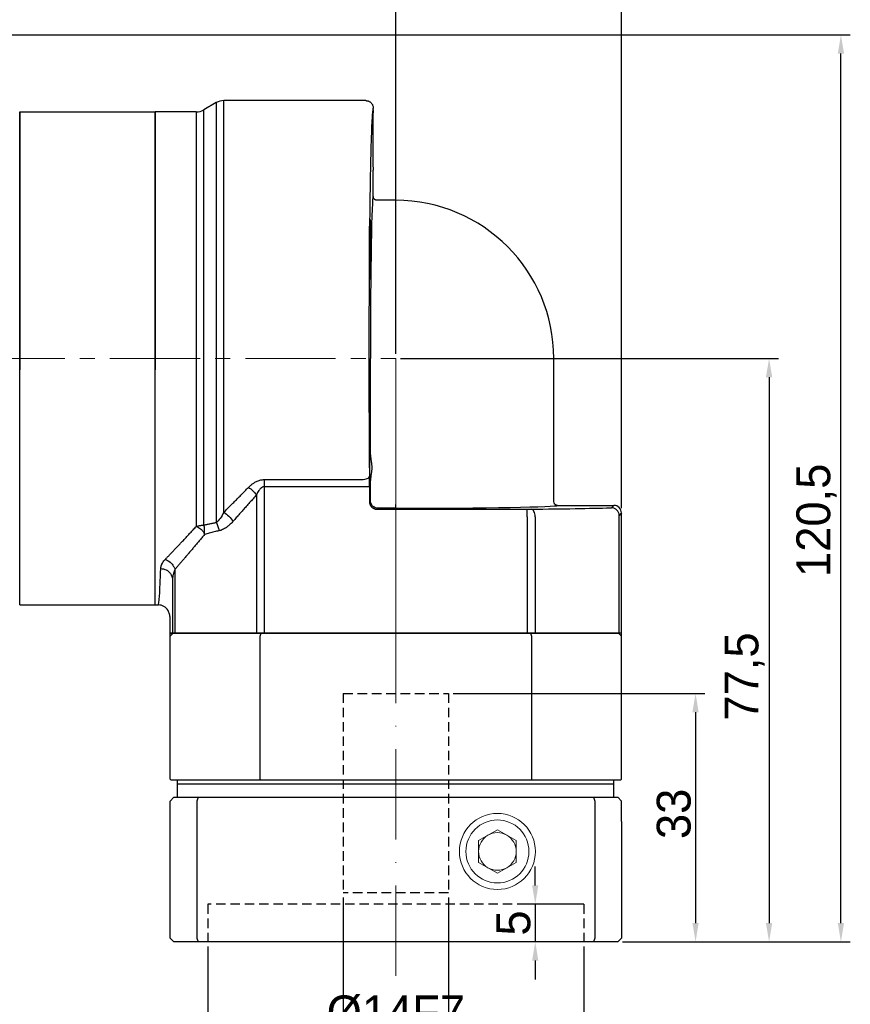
# Model space of a CAD drawing. Header units: millimetres. Extents: x 831 to 1300, y 1031 to 1361.
# Tile 10 of 12: x 1066 to 1176, y 1161 to 1292. Entities that reach past the tile are written whole.
import ezdxf

# ---------------------------------------------------------------- set-up
doc = ezdxf.new("R2010")
doc.units = ezdxf.units.MM
doc.header["$PDSIZE"] = -5
for name, pattern in [('ACAD_ISO10W100', [18, 12, -3, 0, -3]), ('DASHED2', [9.525, 6.35, -3.175]), ('点画线', [18, 12, -2, 2, -2])]:
    doc.linetypes.add(name, pattern=pattern)
doc.layers.get('0').update_dxf_attribs({"lineweight": 18})
doc.layers.get('Defpoints').update_dxf_attribs({"lineweight": 18})
doc.layers.add('4虚线层', color=6, linetype='DASHED2')
for name, color, linetype, lineweight in [('7中心线层', 7, '点画线', 18), ('中心线层', 7, 'ACAD_ISO10W100', 20), ('尺寸线', 7, 'Continuous', 18), ('尺寸线层', 3, 'Continuous', 18), ('标注线', 7, 'Continuous', 20), ('粗实线', 7, 'Continuous', 50)]:
    doc.layers.add(name, color=color, linetype=linetype, lineweight=lineweight)
doc.styles.add('工程字', font='txt')
doc.dimstyles.new('副本 ISO-25', dxfattribs={"dimtxt": 4.5, "dimasz": 2.5, "dimexe": 1.25, "dimexo": 0.625, "dimtad": 1, "dimtxsty": '工程字', "dimcen": 2.5, "dimdle": 5, "dimadec": 0, "dimazin": 0, "dimtfac": 1, "dimtmove": 0, "dimatfit": 3, "dimfxl": 1, "dimtolj": 1, "dimarcsym": 0})

# ---------------------------------------------------------------- blocks, each defined once
blk = doc.blocks.new('*D83')
at = {"layer": 'Defpoints', "color": 0}
for p in [(1049.52, 1290.1), (1174.68, 1290.1), (1145.02, 1169.6)]:
    blk.add_point(p, dxfattribs=at)
at = {"layer": '尺寸线层', "color": 0, "lineweight": -2}
for p, q in [((1050.14, 1290.1), (1175.93, 1290.1)), ((1174.68, 1172.1), (1174.68, 1287.6)), ((1145.64, 1169.6), (1175.93, 1169.6))]:
    blk.add_line(p, q, dxfattribs=at)
at = {"layer": '尺寸线层', "color": 0}
for points in [[(1175.1, 1287.6), (1174.26, 1287.6), (1174.68, 1290.1)], [(1174.26, 1172.1), (1175.1, 1172.1), (1174.68, 1169.6)]]:
    blk.add_solid(points, dxfattribs=at)
at = {"layer": '尺寸线层', "color": 0, "insert": (1171.43, 1225.6), "char_height": 4.5, "attachment_point": 5, "rotation": 90, "style": '工程字'}
blk.add_mtext('\\A1;120,5', dxfattribs=at)
blk = doc.blocks.new('*D84')
at = {"layer": 'Defpoints', "color": 0}
for p in [(1050.02, 1306.23), (1050.02, 1289.6), (1115.52, 1247.1)]:
    blk.add_point(p, dxfattribs=at)
at = {"layer": '尺寸线层', "color": 0, "lineweight": -2}
for p, q in [((1050.02, 1290.23), (1050.02, 1307.48)), ((1115.52, 1247.73), (1115.52, 1307.48)), ((1113.02, 1306.23), (1052.52, 1306.23))]:
    blk.add_line(p, q, dxfattribs=at)
at = {"layer": '尺寸线层', "color": 0}
for points in [[(1052.52, 1306.65), (1052.52, 1305.82), (1050.02, 1306.23)], [(1113.02, 1305.82), (1113.02, 1306.65), (1115.52, 1306.23)]]:
    blk.add_solid(points, dxfattribs=at)
at = {"layer": '尺寸线层', "color": 0, "insert": (1082.77, 1309.49), "char_height": 4.5, "attachment_point": 5, "style": '工程字'}
blk.add_mtext('\\A1;65,5', dxfattribs=at)
blk = doc.blocks.new('*D85')
at = {"layer": 'Defpoints', "color": 0}
for p in [(1026.52, 1314.62), (1026.52, 1266.6), (1145.52, 1226.58)]:
    blk.add_point(p, dxfattribs=at)
at = {"layer": '尺寸线层', "color": 0, "lineweight": -2}
for p, q in [((1026.52, 1267.23), (1026.52, 1315.87)), ((1143.02, 1314.62), (1029.02, 1314.62)), ((1145.52, 1227.2), (1145.52, 1315.87))]:
    blk.add_line(p, q, dxfattribs=at)
at = {"layer": '尺寸线层', "color": 0}
for points in [[(1029.02, 1315.03), (1029.02, 1314.2), (1026.52, 1314.62)], [(1143.02, 1314.2), (1143.02, 1315.03), (1145.52, 1314.62)]]:
    blk.add_solid(points, dxfattribs=at)
at = {"layer": '尺寸线层', "color": 0, "insert": (1086.02, 1317.49), "char_height": 4.5, "attachment_point": 5, "style": '工程字'}
blk.add_mtext('\\A1;119', dxfattribs=at)
blk = doc.blocks.new('*D86')
at = {"layer": 'Defpoints', "color": 0}
for p in [(1090.52, 1169.6), (1140.52, 1169.6), (1140.52, 1147.37)]:
    blk.add_point(p, dxfattribs=at)
at = {"layer": '尺寸线层', "color": 0, "lineweight": -2}
for p, q in [((1090.52, 1168.98), (1090.52, 1146.12)), ((1140.52, 1168.98), (1140.52, 1146.12)), ((1093.02, 1147.37), (1138.02, 1147.37))]:
    blk.add_line(p, q, dxfattribs=at)
at = {"layer": '尺寸线层', "color": 0}
for points in [[(1093.02, 1147.79), (1093.02, 1146.96), (1090.52, 1147.37)], [(1138.02, 1146.96), (1138.02, 1147.79), (1140.52, 1147.37)]]:
    blk.add_solid(points, dxfattribs=at)
at = {"layer": '尺寸线层', "color": 0, "insert": (1115.52, 1150.25), "char_height": 4.5, "attachment_point": 5, "style": '工程字'}
blk.add_mtext('\\A1;%%C50G7', dxfattribs=at)
blk = doc.blocks.new('*D95')
at = {"layer": 'Defpoints', "color": 0}
for p in [(1115.52, 1247.1), (1145.02, 1169.6), (1165.13, 1169.6)]:
    blk.add_point(p, dxfattribs=at)
at = {"layer": '尺寸线层', "color": 0, "lineweight": -2}
for p, q in [((1116.14, 1247.1), (1166.38, 1247.1)), ((1165.13, 1244.6), (1165.13, 1172.1)), ((1145.64, 1169.6), (1166.38, 1169.6))]:
    blk.add_line(p, q, dxfattribs=at)
at = {"layer": '尺寸线层', "color": 0}
for points in [[(1165.55, 1244.6), (1164.71, 1244.6), (1165.13, 1247.1)], [(1164.71, 1172.1), (1165.55, 1172.1), (1165.13, 1169.6)]]:
    blk.add_solid(points, dxfattribs=at)
at = {"layer": '尺寸线层', "color": 0, "insert": (1161.88, 1204.85), "char_height": 4.5, "attachment_point": 5, "rotation": 90, "style": '工程字'}
blk.add_mtext('\\A1;77,5', dxfattribs=at)
blk = doc.blocks.new('*D96')
at = {"layer": 'Defpoints', "color": 0}
for p in [(1090.52, 1169.6), (1140.52, 1169.6), (1140.52, 1147.37)]:
    blk.add_point(p, dxfattribs=at)
at = {"layer": '尺寸线层', "color": 0, "lineweight": -2}
for p, q in [((1090.52, 1168.98), (1090.52, 1146.12)), ((1140.52, 1168.98), (1140.52, 1146.12)), ((1093.02, 1147.37), (1138.02, 1147.37))]:
    blk.add_line(p, q, dxfattribs=at)
at = {"layer": '尺寸线层', "color": 0}
for points in [[(1093.02, 1147.79), (1093.02, 1146.96), (1090.52, 1147.37)], [(1138.02, 1146.96), (1138.02, 1147.79), (1140.52, 1147.37)]]:
    blk.add_solid(points, dxfattribs=at)
at = {"layer": '尺寸线层', "color": 0, "insert": (1115.52, 1150.25), "char_height": 4.5, "attachment_point": 5, "style": '工程字'}
blk.add_mtext('\\A1;%%C50G7', dxfattribs=at)
blk = doc.blocks.new('*D97')
at = {"layer": 'Defpoints', "color": 0}
for p in [(1108.52, 1176.1), (1122.52, 1176.1), (1122.52, 1157.27)]:
    blk.add_point(p, dxfattribs=at)
at = {"layer": '尺寸线层', "color": 0, "lineweight": -2}
for p, q in [((1108.52, 1175.48), (1108.52, 1156.02)), ((1122.52, 1175.48), (1122.52, 1156.02)), ((1111.02, 1157.27), (1120.02, 1157.27))]:
    blk.add_line(p, q, dxfattribs=at)
at = {"layer": '尺寸线层', "color": 0}
for points in [[(1111.02, 1157.68), (1111.02, 1156.85), (1108.52, 1157.27)], [(1120.02, 1156.85), (1120.02, 1157.68), (1122.52, 1157.27)]]:
    blk.add_solid(points, dxfattribs=at)
at = {"layer": '尺寸线层', "color": 0, "insert": (1115.52, 1160.14), "char_height": 4.5, "attachment_point": 5, "style": '工程字'}
blk.add_mtext('\\A1;%%C14F7', dxfattribs=at)
blk = doc.blocks.new('*D98')
at = {"layer": 'Defpoints', "color": 0}
for p in [(1122.52, 1202.6), (1145.02, 1169.6), (1155.36, 1169.6)]:
    blk.add_point(p, dxfattribs=at)
at = {"layer": '尺寸线层', "color": 0, "lineweight": -2}
for p, q in [((1123.14, 1202.6), (1156.61, 1202.6)), ((1155.36, 1200.1), (1155.36, 1172.1)), ((1145.64, 1169.6), (1156.61, 1169.6))]:
    blk.add_line(p, q, dxfattribs=at)
at = {"layer": '尺寸线层', "color": 0}
for points in [[(1155.77, 1200.1), (1154.94, 1200.1), (1155.36, 1202.6)], [(1154.94, 1172.1), (1155.77, 1172.1), (1155.36, 1169.6)]]:
    blk.add_solid(points, dxfattribs=at)
at = {"layer": '尺寸线层', "color": 0, "insert": (1152.48, 1186.6), "char_height": 4.5, "attachment_point": 5, "rotation": 90, "style": '工程字'}
blk.add_mtext('\\A1;33', dxfattribs=at)
blk = doc.blocks.new('*D99')
at = {"layer": 'Defpoints', "color": 0}
for p in [(1140.52, 1174.6), (1134.05, 1169.6), (1140.52, 1169.6)]:
    blk.add_point(p, dxfattribs=at)
at = {"layer": '尺寸线层', "color": 0, "lineweight": -2}
for p, q in [((1134.05, 1177.1), (1134.05, 1179.6)), ((1139.89, 1174.6), (1132.8, 1174.6)), ((1134.05, 1174.6), (1134.05, 1169.6)), ((1139.89, 1169.6), (1132.8, 1169.6)), ((1134.05, 1167.1), (1134.05, 1164.6))]:
    blk.add_line(p, q, dxfattribs=at)
at = {"layer": '尺寸线层', "color": 0}
for points in [[(1133.63, 1177.1), (1134.46, 1177.1), (1134.05, 1174.6)], [(1134.46, 1167.1), (1133.63, 1167.1), (1134.05, 1169.6)]]:
    blk.add_solid(points, dxfattribs=at)
at = {"layer": '尺寸线层', "color": 0, "insert": (1131.17, 1172.1), "char_height": 4.5, "attachment_point": 5, "rotation": 90, "style": '工程字'}
blk.add_mtext('\\A1;5', dxfattribs=at)
blk = doc.blocks.new('D64')
at = {"linetype": 'Continuous', "lineweight": 30}
for p, q in [((5.5, 62.01), (3.83, 61.04)), ((25.36, 62.28), (6.49, 62.28)), ((2.83, 60.78), (-2.64, 60.78)), ((-2.64, 28.03), (-2.64, 60.78)), ((26.36, 49.53), (26.36, 53.03)), ((29.36, 49.03), (26.86, 49.03)), ((-2.64, -4.72), (-2.64, 28.03)), ((50.36, 9), (50.36, 28.03)), ((50.86, 8.5), (58.36, 8.5)), ((59.36, -8.47), (59.36, 7.5)), ((-2.64, -4.72), (-2.2, -4.72)), ((-0.64, -8.47), (-0.64, -6.47)), ((-0.32, -8.47), (-0.64, -8.47)), ((0, -8.47), (-0.32, -8.47)), ((10.84, -8.47), (0, -8.47)), ((11.9, -8.47), (10.84, -8.47)), ((46.83, -8.47), (11.9, -8.47)), ((47.88, -8.47), (46.83, -8.47)), ((58.73, -8.47), (47.88, -8.47)), ((59.05, -8.47), (58.73, -8.47)), ((59.36, -8.47), (59.05, -8.47))]:
    blk.add_line(p, q, dxfattribs=at)
at = {"linetype": 'Continuous', "lineweight": 25}
for p, q in [((6.49, 7.58), (6.49, 62.28)), ((2.83, 60.78), (2.83, 5.7)), ((26.36, 61.03), (26.36, 61.28)), ((25.99, 15.22), (25.99, 28.03)), ((11.9, 11.93), (24.85, 11.93)), ((11.9, 11), (11.9, 11.93)), ((25.99, 9.12), (25.99, 11.83)), ((11.9, 11), (24.86, 11)), ((11.9, -8.47), (11.9, 11)), ((24.86, 11), (25.86, 11)), ((25.86, 11), (25.86, 8.99)), ((10.84, 9.91), (10.84, -8.47)), ((25.86, 8.99), (25.99, 9.12)), ((26.99, 8.12), (26.86, 7.99)), ((26.86, 7.99), (46.83, 7.99)), ((29.36, 8.12), (26.99, 8.12)), ((29.36, 8.12), (29.36, 8.62)), ((46.83, 6.99), (46.83, 7.99)), ((58.05, 8.18), (58.36, 8.5)), ((46.83, 6.99), (46.83, -8.47)), ((47.88, 6.99), (47.88, -8.47)), ((59.36, 7.5), (59.05, 7.18)), ((59.05, -1.12), (59.05, 7.18)), ((0, 0), (0, -8.47)), ((59.05, -8.47), (59.05, -1.12)), ((-0.32, -1.39), (-0.32, -8.47))]:
    blk.add_line(p, q, dxfattribs=at)
at = {"linetype": 'Continuous', "lineweight": 25, "flags": 128}
for points in [[(24.85, 11.93), (25.04, 11.94), (25.23, 11.97), (25.4, 12.01), (25.55, 12.07), (25.68, 12.14), (25.77, 12.22), (25.83, 12.31), (25.85, 12.4)], [(47.88, 6.99), (47.87, 7.19), (47.84, 7.37), (47.79, 7.54), (47.73, 7.7), (47.65, 7.82), (47.56, 7.91), (47.46, 7.97), (47.35, 7.99)]]:
    blk.add_lwpolyline(points, dxfattribs=at)
at = {"linetype": 'Continuous', "lineweight": 30}
for centre, radius, start, end in [((6.49, 60.29), 1.99, 90, 120), ((2.83, 62.76), 1.99, 270, 299.9873), ((29.36, 28.03), 21, 0, 90)]:
    blk.add_arc(centre, radius, start, end, dxfattribs=at)
at = {"linetype": 'Continuous', "lineweight": 25}
blk.add_arc((58.05, 7.18), 1, 0.0209, 89.9797, dxfattribs=at)
at = {"linetype": 'Continuous', "lineweight": 30}
for centre, major_axis, ratio, start_param, end_param in [((26.36, 57.03), (0, 4), 0.017455, 0, 3.141593), ((58.36, 7.5), (0.707, 0.707), 0.999695, 5.497939, 7.068431)]:
    blk.add_ellipse(centre, major_axis=major_axis, ratio=ratio, start_param=start_param, end_param=end_param, dxfattribs=at)
at = {"linetype": 'Continuous', "lineweight": 25}
for centre, major_axis, start_param, end_param in [((26.36, 28.03), (0, 21.5), 0.000406, 1.570796), ((25.93, 13.53), (0, 4), 5.149766, 10.558197), ((25.81, 11), (0, 2.99), 4.712389, 5.201566), ((29.36, 8.5), (21.5, 0), 4.712389, 6.282779), ((46.83, 8.01), (0.988, 0), 4.712389, 5.269966), ((29.36, 8.5), (34, 0), 5.269966, 5.707865), ((57.06, 8.18), (0.988, 0), 5.706902, 6.266003)]:
    blk.add_ellipse(centre, major_axis=major_axis, ratio=0.017455, start_param=start_param, end_param=end_param, dxfattribs=at)
blk.add_ellipse((25.93, 42.53), major_axis=(0, 4), ratio=0.017455, dxfattribs=at)
for points, knots in [([(5.5, 62.01), (5.5, 62.01), (5.5, 62.01), (5.5, 61.99), (5.5, 61.97), (5.5, 61.93), (5.5, 61.89), (5.5, 61.83), (5.5, 61.77), (5.5, 61.69), (5.5, 61.61), (5.5, 61.51), (5.5, 61.41), (5.5, 61.29), (5.5, 61.17), (5.5, 61.03), (5.5, 60.89), (5.5, 60.74), (5.5, 60.57), (5.5, 60.4), (5.5, 60.22), (5.5, 60.03), (5.5, 59.82), (5.5, 59.61), (5.5, 59.39), (5.5, 59.16), (5.5, 58.93), (5.5, 58.68), (5.5, 58.42), (5.5, 58.16), (5.5, 57.88), (5.5, 57.6), (5.5, 57.31), (5.5, 57.01), (5.5, 56.7), (5.5, 56.38), (5.5, 56.05), (5.5, 55.72), (5.5, 55.38), (5.5, 55.03), (5.5, 54.67), (5.5, 54.3), (5.5, 53.93), (5.5, 53.54), (5.5, 53.16), (5.5, 52.76), (5.5, 52.35), (5.5, 51.94), (5.5, 51.53), (5.5, 51.1), (5.5, 50.67), (5.5, 50.23), (5.5, 49.78), (5.5, 49.33), (5.5, 48.88), (5.5, 48.41), (5.5, 47.94), (5.5, 47.47), (5.5, 46.98), (5.5, 46.5), (5.5, 46), (5.5, 45.51), (5.5, 45), (5.5, 44.49), (5.5, 43.98), (5.5, 43.46), (5.5, 42.94), (5.5, 42.26), (5.5, 41.41), (5.5, 40.39), (5.5, 39.36), (5.5, 38.32), (5.5, 37.26), (5.5, 36.2), (5.5, 35.13), (5.5, 34.05), (5.5, 32.96), (5.5, 31.87), (5.5, 30.77), (5.5, 29.67), (5.5, 28.57), (5.5, 27.47), (5.5, 26.37), (5.5, 25.27), (5.5, 24.18), (5.5, 23.09), (5.5, 22), (5.5, 20.92), (5.5, 19.85), (5.5, 18.78), (5.5, 17.73), (5.5, 16.69), (5.5, 15.65), (5.5, 14.63), (5.5, 13.63), (5.5, 12.64), (5.5, 11.67), (5.5, 10.71), (5.5, 9.77), (5.5, 8.85), (5.5, 7.96), (5.5, 7.08), (5.5, 6.51), (5.5, 6.23)], [0, 0, 0, 0, 0.007576, 0.015152, 0.022728, 0.030304, 0.037879, 0.045455, 0.053031, 0.060607, 0.068183, 0.075759, 0.083335, 0.090911, 0.098486, 0.106062, 0.113638, 0.121214, 0.12879, 0.136366, 0.143942, 0.151518, 0.159093, 0.166669, 0.174245, 0.181821, 0.189397, 0.196973, 0.204549, 0.212125, 0.2197, 0.227276, 0.234852, 0.242428, 0.250004, 0.25758, 0.265156, 0.272732, 0.280307, 0.287883, 0.295459, 0.303035, 0.310611, 0.318187, 0.325763, 0.333339, 0.340914, 0.34849, 0.356066, 0.363642, 0.371218, 0.378794, 0.38637, 0.393946, 0.401521, 0.409097, 0.416673, 0.424249, 0.431825, 0.439401, 0.446977, 0.454553, 0.462128, 0.469704, 0.47728, 0.484856, 0.492432, 0.500008, 0.514293, 0.528579, 0.542864, 0.55715, 0.571435, 0.585721, 0.600006, 0.614292, 0.628577, 0.642863, 0.657148, 0.671434, 0.685719, 0.700005, 0.71429, 0.728576, 0.742861, 0.757147, 0.771432, 0.785718, 0.800003, 0.814289, 0.828574, 0.84286, 0.857145, 0.871431, 0.885716, 0.900002, 0.914287, 0.928573, 0.942858, 0.957144, 0.971429, 0.985715, 1, 1, 1, 1]), ([(3.83, 5.89), (3.83, 8.24), (3.83, 10.9), (3.83, 16.62), (3.83, 19.68), (3.83, 25.95), (3.83, 29.15), (3.83, 35.44), (3.83, 38.53), (3.83, 44.33), (3.83, 47.04), (3.83, 51.87), (3.83, 53.98), (3.83, 57.44), (3.83, 58.78), (3.83, 60.58), (3.83, 61.04), (3.83, 61.04)], [0, 0, 0, 0, 0.125, 0.125, 0.25, 0.25, 0.375, 0.375, 0.5, 0.5, 0.625, 0.625, 0.75, 0.75, 0.875, 0.875, 1, 1, 1, 1]), ([(26.36, 61.28), (26.36, 61.28), (26.35, 61.27), (26.35, 61.26), (26.34, 61.24), (26.33, 61.21), (26.32, 61.17), (26.31, 61.12), (26.3, 61.07), (26.28, 60.94), (26.25, 60.68), (26.22, 60.21), (26.18, 59.59), (26.13, 58.61), (26.08, 57.05), (26.01, 54.7), (25.96, 51.91), (25.91, 48.73), (25.87, 45.2), (25.83, 41.39), (25.81, 37.35), (25.79, 33.16), (25.78, 28.89), (25.78, 25.32), (25.79, 22.49), (25.8, 20.39), (25.81, 18.32), (25.82, 16.63), (25.83, 15.3), (25.84, 14.32), (25.84, 13.35), (25.85, 12.72), (25.85, 12.4)], [0, 0, 0, 0, 0.007823, 0.01564, 0.023454, 0.031265, 0.039077, 0.046892, 0.05471, 0.062535, 0.093793, 0.125059, 0.156317, 0.187583, 0.250074, 0.312564, 0.375052, 0.437539, 0.500025, 0.56251, 0.624994, 0.687477, 0.74996, 0.812443, 0.843697, 0.874959, 0.906213, 0.937475, 0.953113, 0.968735, 0.984359, 1, 1, 1, 1]), ([(25.99, 15.22), (25.99, 15.18), (25.99, 15.09), (26, 14.96), (26.02, 14.82), (26.04, 14.68), (26.06, 14.54), (26.1, 14.29), (26.15, 13.95), (26.18, 13.52), (26.15, 13.09), (26.09, 12.71), (26.04, 12.37), (26, 12.1), (25.99, 11.92), (25.99, 11.83)], [0, 0, 0, 0, 0.040755, 0.081897, 0.123461, 0.165483, 0.207997, 0.251035, 0.383966, 0.501369, 0.618401, 0.750462, 0.835256, 0.918346, 1, 1, 1, 1]), ([(9.79, 10.9), (9.84, 10.95), (9.93, 11.05), (10.09, 11.18), (10.24, 11.31), (10.39, 11.42), (10.55, 11.52), (10.73, 11.63), (10.94, 11.73), (11.18, 11.82), (11.42, 11.88), (11.66, 11.92), (11.82, 11.93), (11.9, 11.93)], [0, 0, 0, 0, 0.089644, 0.176213, 0.259904, 0.340931, 0.419533, 0.495971, 0.603505, 0.706475, 0.806024, 0.903416, 1, 1, 1, 1]), ([(6.49, 7.58), (6.64, 7.72), (6.92, 8.01), (7.36, 8.45), (7.82, 8.9), (8.29, 9.38), (8.78, 9.87), (9.28, 10.38), (9.62, 10.73), (9.79, 10.9)], [0, 0, 0, 0, 0.130778, 0.265579, 0.404405, 0.547258, 0.69414, 0.845054, 1, 1, 1, 1]), ([(9.79, 10.9), (9.98, 10.77), (10.17, 10.61), (10.54, 10.27), (10.7, 10.09), (10.84, 9.91)], [0, 0, 0, 0, 0.5, 0.5, 1, 1, 1, 1]), ([(11.9, 11), (11.88, 11), (11.83, 11), (11.77, 10.98), (11.7, 10.96), (11.63, 10.93), (11.57, 10.89), (11.5, 10.85), (11.43, 10.79), (11.37, 10.73), (11.27, 10.62), (11.14, 10.45), (10.98, 10.2), (10.89, 10.01), (10.84, 9.91)], [0, 0, 0, 0, 0.040766, 0.082342, 0.125323, 0.170248, 0.217591, 0.267757, 0.321087, 0.377865, 0.438325, 0.59803, 0.784876, 1, 1, 1, 1]), ([(10.84, 9.91), (10.69, 9.73), (10.39, 9.39), (9.93, 8.87), (9.48, 8.37), (9.04, 7.86), (8.6, 7.37), (8.16, 6.88), (7.87, 6.55), (7.72, 6.39)], [0, 0, 0, 0, 0.144654, 0.288698, 0.432138, 0.574981, 0.717234, 0.858905, 1, 1, 1, 1]), ([(25.86, 8.99), (25.86, 8.96), (25.86, 8.89), (25.88, 8.8), (25.9, 8.7), (25.93, 8.61), (25.97, 8.52), (26.02, 8.43), (26.08, 8.36), (26.15, 8.28), (26.22, 8.22), (26.3, 8.16), (26.39, 8.11), (26.47, 8.07), (26.57, 8.03), (26.66, 8.01), (26.76, 7.99), (26.82, 7.99), (26.86, 7.99)], [0, 0, 0, 0, 0.062521, 0.125033, 0.187539, 0.250038, 0.312533, 0.375024, 0.437512, 0.5, 0.562488, 0.624976, 0.687467, 0.749962, 0.812461, 0.874967, 0.937479, 1, 1, 1, 1]), ([(26.99, 8.12), (26.73, 8.12), (26.47, 8.23), (26.1, 8.6), (25.99, 8.86), (25.99, 9.12)], [0, 0, 0, 0, 0.5, 0.5, 1, 1, 1, 1]), ([(6.49, 7.58), (6.72, 7.44), (6.96, 7.26), (7.39, 6.84), (7.58, 6.61), (7.72, 6.39)], [0, 0, 0, 0, 0.5, 0.5, 1, 1, 1, 1]), ([(-1.29, 1.32), (-1.2, 1.42), (-1.01, 1.62), (-0.71, 1.93), (-0.4, 2.26), (-0.08, 2.59), (0.25, 2.94), (0.59, 3.3), (0.94, 3.67), (1.3, 4.05), (1.67, 4.45), (2.05, 4.85), (2.43, 5.27), (2.7, 5.56), (2.83, 5.7)], [0, 0, 0, 0, 0.075346, 0.152128, 0.230351, 0.31002, 0.391142, 0.473719, 0.557757, 0.64326, 0.730232, 0.818677, 0.908599, 1, 1, 1, 1]), ([(2.83, 5.7), (2.87, 5.72), (2.96, 5.74), (3.1, 5.78), (3.26, 5.82), (3.44, 5.85), (3.63, 5.88), (3.76, 5.88), (3.83, 5.89)], [0, 0, 0, 0, 0.114429, 0.249717, 0.405886, 0.582962, 0.780983, 1, 1, 1, 1]), ([(2.83, 5.7), (2.87, 5.69), (2.94, 5.66), (3.03, 5.61), (3.12, 5.56), (3.2, 5.52), (3.27, 5.47), (3.33, 5.43), (3.38, 5.39), (3.47, 5.32), (3.6, 5.21), (3.76, 5.05), (3.84, 4.94), (3.88, 4.88)], [0, 0, 0, 0, 0.087363, 0.168399, 0.242661, 0.30982, 0.36965, 0.42201, 0.466822, 0.504056, 0.673059, 0.83898, 1, 1, 1, 1]), ([(3.83, 5.89), (3.96, 5.92), (4.23, 5.98), (4.65, 6.07), (5.07, 6.15), (5.36, 6.2), (5.5, 6.23)], [0, 0, 0, 0, 0.251554, 0.502005, 0.751451, 1, 1, 1, 1]), ([(3.83, 5.89), (3.86, 5.74), (3.88, 5.58), (3.9, 5.24), (3.9, 5.06), (3.88, 4.88)], [0, 0, 0, 0, 0.5, 0.5, 1, 1, 1, 1]), ([(5.5, 6.23), (5.59, 6.07), (5.67, 5.89), (5.78, 5.51), (5.82, 5.31), (5.84, 5.12)], [0, 0, 0, 0, 0.5, 0.5, 1, 1, 1, 1]), ([(7.72, 6.39), (7.66, 6.33), (7.55, 6.2), (7.34, 5.99), (7.15, 5.82), (6.97, 5.68), (6.8, 5.55), (6.59, 5.41), (6.34, 5.28), (6.09, 5.18), (5.92, 5.14), (5.84, 5.12)], [0, 0, 0, 0, 0.107061, 0.210621, 0.356254, 0.427351, 0.502144, 0.633578, 0.759733, 0.881532, 1, 1, 1, 1]), ([(3.93, 4.63), (3.81, 4.49), (3.57, 4.2), (3.22, 3.78), (2.87, 3.36), (2.53, 2.96), (2.19, 2.56), (1.86, 2.17), (1.53, 1.79), (1.21, 1.41), (0.9, 1.05), (0.59, 0.69), (0.29, 0.34), (0.1, 0.11), (0, 0)], [0, 0, 0, 0, 0.086438, 0.172282, 0.25754, 0.342222, 0.426334, 0.509888, 0.592892, 0.675356, 0.757288, 0.8387, 0.9196, 1, 1, 1, 1]), ([(3.87, 4.86), (3.86, 4.85), (3.85, 4.83), (3.83, 4.82), (3.83, 4.81)], [0, 0, 0, 0, 0.481774, 1, 1, 1, 1]), ([(5.84, 5.12), (5.74, 5.1), (5.53, 5.06), (5.21, 4.99), (4.89, 4.91), (4.57, 4.82), (4.25, 4.73), (4.04, 4.67), (3.93, 4.63)], [0, 0, 0, 0, 0.157533, 0.31869, 0.483494, 0.651967, 0.824129, 1, 1, 1, 1]), ([(-1.89, 0.1), (-1.88, 0.13), (-1.88, 0.2), (-1.86, 0.3), (-1.84, 0.4), (-1.81, 0.5), (-1.77, 0.61), (-1.71, 0.74), (-1.62, 0.92), (-1.47, 1.12), (-1.35, 1.25), (-1.29, 1.32)], [0, 0, 0, 0, 0.083134, 0.166095, 0.249025, 0.332062, 0.415344, 0.499011, 0.66651, 0.833133, 1, 1, 1, 1]), ([(-1.29, 1.32), (-1.08, 1.25), (-0.85, 1.13), (-0.45, 0.8), (-0.28, 0.6), (-0.17, 0.39)], [0, 0, 0, 0, 0.5, 0.5, 1, 1, 1, 1]), ([(-2.2, -4.72), (-2.15, -4.72), (-2.09, -4.31), (-1.99, -2.68), (-1.94, -1.47), (-1.89, 0.1)], [0, 0, 0, 0, 0.5, 0.5, 1, 1, 1, 1]), ([(-1.89, 0.1), (-1.64, 0.1), (-1.38, 0.04), (-0.92, -0.18), (-0.73, -0.35), (-0.61, -0.53)], [0, 0, 0, 0, 0.5, 0.5, 1, 1, 1, 1]), ([(0, 0), (-0.02, -0.05), (-0.06, -0.14), (-0.12, -0.31), (-0.18, -0.49), (-0.25, -0.72), (-0.29, -0.97), (-0.32, -1.21), (-0.32, -1.34), (-0.32, -1.39)], [0, 0, 0, 0, 0.099781, 0.215979, 0.348602, 0.497652, 0.715043, 0.882495, 1, 1, 1, 1]), ([(-0.61, -0.53), (-0.51, -0.67), (-0.44, -0.81), (-0.35, -1.11), (-0.32, -1.25), (-0.32, -1.39)], [0, 0, 0, 0, 0.5, 0.5, 1, 1, 1, 1])]:
    blk.add_open_spline(points, degree=3, knots=knots, dxfattribs=at)
at = {"linetype": 'Continuous', "lineweight": 30}
for points, knots in [([(25.36, 62.28), (25.4, 62.27), (25.47, 62.27), (25.57, 62.26), (25.68, 62.23), (25.79, 62.18), (25.89, 62.13), (25.98, 62.06), (26.09, 61.97), (26.2, 61.84), (26.29, 61.67), (26.35, 61.48), (26.36, 61.34), (26.36, 61.28)], [0, 0, 0, 0, 0.065607, 0.133699, 0.204011, 0.276206, 0.349882, 0.42458, 0.499802, 0.61623, 0.740498, 0.8696, 1, 1, 1, 1]), ([(26.86, 49.03), (26.84, 49.03), (26.79, 49.03), (26.73, 49.04), (26.67, 49.06), (26.62, 49.09), (26.58, 49.11), (26.55, 49.13), (26.53, 49.15), (26.52, 49.16), (26.48, 49.2), (26.42, 49.28), (26.37, 49.4), (26.37, 49.48), (26.36, 49.53)], [0, 0, 0, 0, 0.093918, 0.181291, 0.260181, 0.329119, 0.387102, 0.43352, 0.46805, 0.490553, 0.500987, 0.673892, 0.841975, 1, 1, 1, 1]), ([(50.86, 8.5), (50.84, 8.5), (50.8, 8.5), (50.74, 8.51), (50.68, 8.53), (50.62, 8.56), (50.56, 8.6), (50.5, 8.65), (50.4, 8.77), (50.38, 8.9), (50.36, 9)], [0, 0, 0, 0, 0.077913, 0.1589, 0.242459, 0.327974, 0.414729, 0.501941, 0.643652, 1, 1, 1, 1]), ([(-0.91, -5.46), (-1.04, -5.24), (-1.23, -5.05), (-1.69, -4.79), (-1.95, -4.72), (-2.2, -4.72)], [0, 0, 0, 0, 0.5, 0.5, 1, 1, 1, 1]), ([(-0.64, -6.47), (-0.64, -6.31), (-0.66, -6.14), (-0.75, -5.79), (-0.82, -5.62), (-0.91, -5.46)], [0, 0, 0, 0, 0.5, 0.5, 1, 1, 1, 1])]:
    blk.add_open_spline(points, degree=3, knots=knots, dxfattribs=at)
at = {"linetype": 'Continuous', "lineweight": 25}
for points in [[(6.49, 7.58), (6.2, 6.99), (5.87, 6.48), (5.5, 6.23)], [(3.88, 4.88), (3.88, 4.88), (3.87, 4.87), (3.87, 4.86)], [(3.88, 4.88), (3.9, 4.8), (3.92, 4.72), (3.93, 4.63)], [(-0.17, 0.39), (-0.1, 0.26), (-0.04, 0.13), (0, 0)]]:
    blk.add_open_spline(points, degree=3, dxfattribs=at)

msp = doc.modelspace()

# ---------------------------------------------------------------- linework, layer by layer
for p, q in [((1083.5158, 1214.3543), (1083.5158, 1218.7907)), ((1129.0158, 1184.4911), (1126.5158, 1183.0477)), ((1131.5158, 1183.0477), (1129.0158, 1184.4911)), ((1126.5158, 1183.0477), (1126.5158, 1180.161)), ((1131.5158, 1180.161), (1131.5158, 1183.0477)), ((1126.5158, 1180.161), (1129.0158, 1178.7176)), ((1129.0158, 1178.7176), (1131.5158, 1180.161))]:
    msp.add_line(p, q)
at = {"extrusion": (0, 0, -1)}
for start, end in [(270, 90), (90, 270)]:
    msp.add_arc((-1129.0158, 1181.6043), 5.05, start, end, dxfattribs=at)
for radius, start, end in [(4.188, 90, 270), (4.188, 270, 90), (2.5, 90, 120), (2.5, 60, 90), (2.5, 120, 180), (2.5, 0, 60), (2.5, 180, 240), (2.5, 300, 0), (2.5, 240, 270), (2.5, 270, 300)]:
    msp.add_arc((1129.0158, 1181.6043), radius, start, end)
at = {"layer": '4虚线层', "color": 0, "lineweight": -2, "ltscale": 0.2}
for p, q in [((1108.5158, 1202.6043), (1108.5158, 1176.1043)), ((1108.5158, 1202.6043), (1122.5158, 1202.6043)), ((1122.5158, 1202.6043), (1122.5158, 1176.1043)), ((1122.5158, 1176.1043), (1108.5158, 1176.1043)), ((1140.5158, 1174.6043), (1090.5158, 1174.6043)), ((1090.5158, 1174.6043), (1090.5158, 1169.6043)), ((1140.5158, 1174.6043), (1140.5158, 1169.6043))]:
    msp.add_line(p, q, dxfattribs=at)
at = {"layer": '7中心线层'}
for p in [(1023.5158, 1247.1043), (1115.5158, 1210.6043)]:
    msp.add_line(p, (1115.5158, 1247.1043), dxfattribs=at)
at = {"layer": '中心线层', "color": 0}
msp.add_line((1115.5158, 1165.1043), (1115.5158, 1247.1043), dxfattribs=at)
at = {"layer": '标注线', "color": 0, "lineweight": -3}
for p, q in [((1085.8537, 1210.5423), (1085.5158, 1210.2043)), ((1097.4881, 1210.2043), (1097.5993, 1210.6043)), ((1097.4881, 1191.2043), (1097.4881, 1210.2043)), ((1133.4323, 1210.6043), (1133.5436, 1210.2043)), ((1133.5436, 1210.2043), (1133.5436, 1191.2043)), ((1145.1158, 1210.6043), (1145.5158, 1210.2043)), ((1089.248, 1188.8043), (1089.0583, 1188.3043)), ((1089.0583, 1188.3043), (1089.0583, 1170.1043)), ((1141.7837, 1188.8043), (1141.9733, 1188.3043)), ((1141.9733, 1188.3043), (1141.9733, 1170.1043)), ((1089.0583, 1170.1043), (1089.248, 1169.6043)), ((1141.9733, 1170.1043), (1141.7837, 1169.6043))]:
    msp.add_line(p, q, dxfattribs=at)
at = {"layer": '标注线', "color": 1, "lineweight": -3}
for p, q in [((1097.4881, 1191.2043), (1097.5158, 1191.1043)), ((1133.5436, 1191.2043), (1133.5158, 1191.1043))]:
    msp.add_line(p, q, dxfattribs=at)
at = {"layer": '粗实线', "linetype": 'Continuous', "lineweight": 30}
for p, q in [((1065.5158, 1279.8544), (1065.5158, 1245.6044)), ((1065.5158, 1279.8543), (1083.5158, 1279.8543)), ((1083.5158, 1279.8544), (1083.5158, 1245.6044)), ((1083.5158, 1279.8544), (1083.5158, 1245.6044)), ((1083.5158, 1218.7907), (1083.5158, 1279.8543)), ((1083.5158, 1214.3543), (1083.5158, 1279.8543)), ((1065.5158, 1214.3543), (1083.5158, 1214.3543)), ((1086.5158, 1188.8043), (1086.5158, 1191.1043)), ((1144.5158, 1188.8043), (1144.5158, 1191.1043)), ((1085.5158, 1170.1043), (1085.5158, 1188.3043)), ((1086.0158, 1188.8043), (1097.4881, 1188.8043)), ((1145.5158, 1185.6043), (1145.5158, 1188.3043)), ((1145.5158, 1185.6043), (1145.5158, 1170.1043)), ((1085.5158, 1170.1043), (1086.0158, 1169.6043)), ((1145.0158, 1169.6043), (1086.0158, 1169.6043)), ((1145.5158, 1170.1043), (1145.0158, 1169.6043))]:
    msp.add_line(p, q, dxfattribs=at)
at = {"layer": '粗实线', "color": 0, "lineweight": 30}
for p, q in [((1065.5158, 1214.3543), (1065.5158, 1279.8543)), ((1085.5158, 1210.6043), (1085.8188, 1210.6043)), ((1085.5158, 1191.2043), (1085.5158, 1210.6043)), ((1085.8188, 1210.6043), (1096.9931, 1210.6043)), ((1096.9931, 1210.6043), (1098.0516, 1210.6043)), ((1098.0516, 1210.6043), (1132.9801, 1210.6043)), ((1132.9801, 1210.6043), (1134.0385, 1210.6043)), ((1134.0385, 1210.6043), (1145.2128, 1210.6043)), ((1145.5158, 1210.6043), (1145.2128, 1210.6043)), ((1145.5158, 1191.2043), (1145.5158, 1210.6043)), ((1085.5158, 1191.2043), (1085.6158, 1191.1043)), ((1085.6158, 1191.1043), (1145.4158, 1191.1043)), ((1086.5158, 1190.6043), (1144.5158, 1190.6043)), ((1145.5158, 1191.2043), (1145.4158, 1191.1043)), ((1085.5158, 1188.3043), (1086.0158, 1188.8043)), ((1086.0158, 1188.8043), (1145.0158, 1188.8043)), ((1145.0158, 1188.8043), (1145.5158, 1188.3043)), ((1145.5158, 1188.1043), (1145.5158, 1188.3043))]:
    msp.add_line(p, q, dxfattribs=at)

# ---------------------------------------------------------------- block references
at = {"layer": '尺寸线', "color": 7}
msp.add_blockref('D64', (1086.1516, 1219.0786), dxfattribs=at)

# ---------------------------------------------------------------- dimensions: what is measured, and where the dimension line sits
at = {"layer": '尺寸线层'}
dim = msp.add_linear_dim(base=(1026.5158, 1314.617), p1=(1145.5158, 1226.5763), p2=(1026.5158, 1266.6043), dimstyle='副本 ISO-25', dxfattribs=at)
dim.commit()
dim.dimension.update_dxf_attribs({"geometry": '*D85', "text_midpoint": (1086.0158, 1317.492)})
dim = msp.add_linear_dim(base=(1050.0158, 1306.2332), p1=(1115.5158, 1247.1043), p2=(1050.0158, 1289.6043), dimstyle='副本 ISO-25', override={"dimtxsty": '工程字'}, dxfattribs=at)
dim.commit()
dim.dimension.update_dxf_attribs({"geometry": '*D84', "text_midpoint": (1082.7658, 1309.4853)})
for base, p1, p2, angle, picture, middle in [((1174.6796, 1290.1043), (1145.0158, 1169.6043), (1049.5158, 1290.1043), 90, '*D83', (1174.6796, 1225.6043)), ((1165.1316, 1169.6043), (1115.5158, 1247.1043), (1145.0158, 1169.6043), 90, '*D95', (1165.1316, 1204.8543)), ((1155.3551, 1169.6043), (1122.5158, 1202.6043), (1145.0158, 1169.6043), 270, '*D98', (1155.3551, 1186.6043))]:
    dim = msp.add_linear_dim(base=base, p1=p1, p2=p2, angle=angle, dimstyle='副本 ISO-25', override={"dimtxsty": '工程字'}, dxfattribs=at)
    dim.commit()
    dim.dimension.update_dxf_attribs({"geometry": picture, "text_midpoint": middle, "dimtype": 160})
dim = msp.add_linear_dim(base=(1134.048, 1169.6043), p1=(1140.5158, 1174.6043), p2=(1140.5158, 1169.6043), angle=270, dimstyle='副本 ISO-25', override={"dimtxsty": '工程字'}, dxfattribs=at)
dim.commit()
dim.dimension.update_dxf_attribs({"geometry": '*D99', "text_midpoint": (1131.173, 1172.1043)})
for base, p1, p2, text, picture, middle in [((1122.5158, 1157.267), (1108.5158, 1176.1043), (1122.5158, 1176.1043), '%%C<>F7', '*D97', (1115.5158, 1157.267)), ((1140.5158, 1147.3748), (1090.5158, 1169.6043), (1140.5158, 1169.6043), '%%C<>G7', '*D86', (1115.5158, 1147.3748)), ((1140.5158, 1147.3748), (1090.5158, 1169.6043), (1140.5158, 1169.6043), '%%C<>G7', '*D96', (1115.5158, 1147.3748))]:
    dim = msp.add_linear_dim(base=base, p1=p1, p2=p2, angle=180, text=text, dimstyle='副本 ISO-25', override={"dimtxsty": '工程字'}, dxfattribs=at)
    dim.commit()
    dim.dimension.update_dxf_attribs({"geometry": picture, "text_midpoint": middle, "dimtype": 160})

doc.saveas('drawing.dxf')
